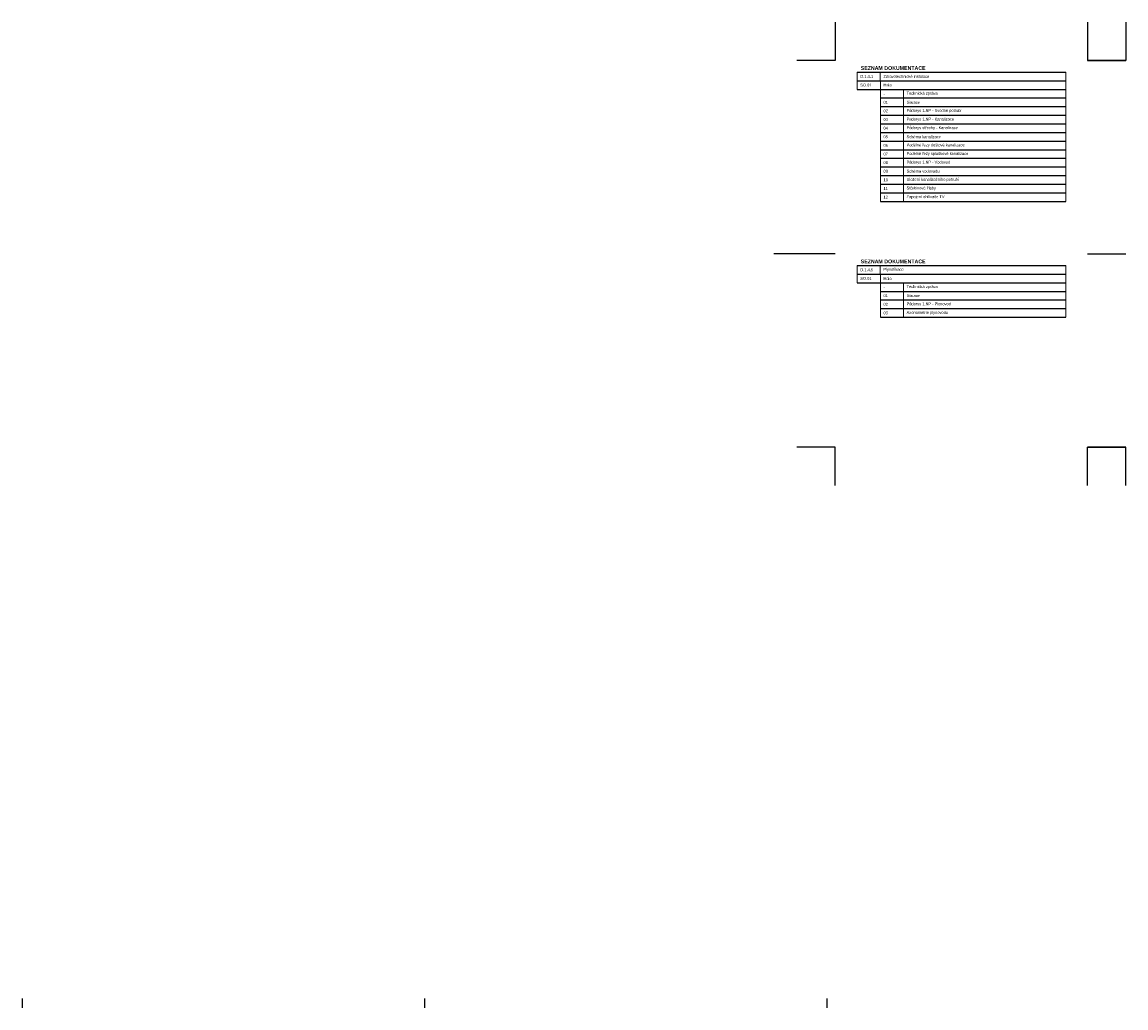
# Paper-space layout 'rozpisky' of a CAD drawing. Header units: millimetres. Extents: x -418 to 842, y -294 to 1191.
# Tile 1 of 3: x -418 to 158, y -289 to 226. Entities that reach past the tile are written whole.
import ezdxf

# ---------------------------------------------------------------- set-up
doc = ezdxf.new("R2010")
doc.units = ezdxf.units.MM
doc.header["$LTSCALE"] = 10
doc.layers.add('netisk', color=30, linetype='Continuous', plot=False)
doc.layers.add('text', color=6, linetype='Continuous', lineweight=9)
doc.styles.add('laplan N', font='txt')

# ---------------------------------------------------------------- blocks, each defined once
blk = doc.blocks.new('*U6')
for points in [[(654.43, 72.65), (654.43, 67.65)], [(864.43, 72.65), (864.43, 67.65)], [(1074.43, 72.65), (1074.43, 67.65)]]:
    blk.add_lwpolyline(points)
blk = doc.blocks.new('*T545')
at = {"layer": 'Defpoints', "color": 8, "linetype": 'ByBlock', "lineweight": 0}
for p, q in [((0, 0), (0, -4.5)), ((12.06, 0), (12.06, -4.5)), ((108.8, 0), (108.8, -4.5))]:
    blk.add_line(p, q, dxfattribs=at)
at = {"layer": 'text', "color": 0, "lineweight": -2}
for p, q in [((0, 0), (108.8, 0)), ((0, -4.5), (108.8, -4.5))]:
    blk.add_line(p, q, dxfattribs=at)
at = {"layer": 'text', "color": 6, "insert": (1.61, -2.25), "char_height": 1.5, "width": 8.8467, "attachment_point": 4, "style": 'laplan N'}
blk.add_mtext('{\\C7;D.1.4.1}', dxfattribs=at)
at = {"layer": 'text', "color": 7, "insert": (13.67, -2.25), "char_height": 1.5, "width": 93.515, "attachment_point": 4, "style": 'laplan N'}
blk.add_mtext('Zdravotechnické instalace', dxfattribs=at)
blk = doc.blocks.new('*T546')
at = {"layer": 'Defpoints', "color": 8, "linetype": 'ByBlock', "lineweight": 0}
for p, q in [((0, 0), (0, -4.5)), ((12.09, 0), (12.09, -4.5)), ((108.83, 0), (108.83, -4.5))]:
    blk.add_line(p, q, dxfattribs=at)
at = {"layer": 'text', "color": 0, "lineweight": -2}
for p, q in [((0, 0), (108.83, 0)), ((0, -4.5), (108.83, -4.5))]:
    blk.add_line(p, q, dxfattribs=at)
at = {"layer": 'text', "color": 7, "char_height": 1.5, "attachment_point": 4, "style": 'laplan N'}
for s, insert, width in [('SO.01', (1.61, -2.25), 8.877), ('Hala', (13.7, -2.25), 93.515)]:
    blk.add_mtext(s, dxfattribs=dict(at, insert=insert, width=width))
blk = doc.blocks.new('*T625')
at = {"layer": 'Defpoints', "color": 8, "linetype": 'ByBlock', "lineweight": 0}
for p, q in [((0, 0), (0, -4.5)), ((12.06, 0), (12.06, -4.5)), ((108.8, 0), (108.8, -4.5))]:
    blk.add_line(p, q, dxfattribs=at)
at = {"layer": 'text', "color": 0, "lineweight": -2}
for p, q in [((0, 0), (108.8, 0)), ((0, -4.5), (108.8, -4.5))]:
    blk.add_line(p, q, dxfattribs=at)
at = {"layer": 'text', "color": 6, "insert": (1.61, -2.25), "char_height": 1.5, "width": 8.8467, "attachment_point": 4, "style": 'laplan N'}
blk.add_mtext('{\\C7;D.1.4.5}', dxfattribs=at)
at = {"layer": 'text', "color": 7, "insert": (13.67, -2.25), "char_height": 1.5, "width": 93.515, "attachment_point": 4, "style": 'laplan N'}
blk.add_mtext('Plynofikace', dxfattribs=at)
blk = doc.blocks.new('*T626')
at = {"layer": 'Defpoints', "color": 8, "linetype": 'ByBlock', "lineweight": 0}
for p, q in [((0, 0), (0, -4.5)), ((12.09, 0), (12.09, -4.5)), ((108.83, 0), (108.83, -4.5))]:
    blk.add_line(p, q, dxfattribs=at)
at = {"layer": 'text', "color": 0, "lineweight": -2}
for p, q in [((0, 0), (108.83, 0)), ((0, -4.5), (108.83, -4.5))]:
    blk.add_line(p, q, dxfattribs=at)
at = {"layer": 'text', "color": 7, "char_height": 1.5, "attachment_point": 4, "style": 'laplan N'}
for s, insert, width in [('SO.01', (1.61, -2.25), 8.877), ('Hala', (13.7, -2.25), 93.515)]:
    blk.add_mtext(s, dxfattribs=dict(at, insert=insert, width=width))
blk = doc.blocks.new('*T635')
at = {"layer": 'Defpoints', "color": 8, "linetype": 'ByBlock', "lineweight": 0}
for p, q in [((0, 0), (0, -58.55)), ((12.06, 0), (12.06, -58.55)), ((96.73, 0), (96.73, -58.55))]:
    blk.add_line(p, q, dxfattribs=at)
at = {"layer": 'text', "color": 0, "lineweight": -2}
for p, q in [((0, 0), (96.73, 0)), ((0, -4.5), (96.73, -4.5)), ((0, -9), (96.73, -9)), ((0, -13.5), (96.73, -13.5)), ((0, -18), (96.73, -18)), ((0, -22.5), (96.73, -22.5)), ((0, -27), (96.73, -27)), ((0, -31.5), (96.73, -31.5)), ((0, -36), (96.73, -36)), ((0, -40.5), (96.73, -40.5)), ((0, -45), (96.73, -45)), ((0, -49.5), (96.73, -49.5)), ((0, -54.03), (96.73, -54.03)), ((0, -58.55), (96.73, -58.55))]:
    blk.add_line(p, q, dxfattribs=at)
at = {"layer": 'text', "color": 7, "char_height": 1.5, "attachment_point": 4, "style": 'laplan N'}
for s, insert, width in [('-', (1.61, -2.25), 8.8467), ('Technická zpráva', (13.67, -2.25), 81.4515), ('Situace', (13.67, -6.75), 81.4515), ('01', (1.61, -6.75), 8.8467), ('02', (1.61, -11.25), 8.8467), ('Půdorys 1.NP - Svodné potrubí', (13.67, -11.25), 81.4515), ('03', (1.61, -15.75), 8.8467), ('Půdorys 1.NP - Kanalizace', (13.67, -15.75), 81.4515), ('04', (1.61, -20.25), 8.8467), ('Půdorys střechy - Kanalizace', (13.67, -20.25), 81.4515), ('05', (1.61, -24.75), 8.8467), ('06', (1.61, -29.25), 8.8467), ('Schéma kanalizace', (13.67, -24.75), 81.4515), ('Podélné řezy deštové kanalizace', (13.67, -29.25), 81.4515), ('07', (1.61, -33.75), 8.8467), ('Podélné řezy splaškové kanalizace', (13.67, -33.75), 81.4515), ('08', (1.61, -38.25), 8.8467), ('Půdorys 1.NP - Vodovod', (13.67, -38.25), 81.4515), ('09', (1.61, -42.75), 8.8467), ('Schéma vodovodu', (13.67, -42.75), 81.4515), ('Uložení kanalizačního potrubí', (13.67, -47.25), 81.4515), ('10', (1.61, -47.25), 8.8467), ('11', (1.61, -51.76), 8.8467), ('Štěrbinové žlaby', (13.67, -51.76), 81.4515), ('12', (1.61, -56.29), 8.8467), ('Zapojení ohřívače TV', (13.67, -56.29), 81.4515)]:
    blk.add_mtext(s, dxfattribs=dict(at, insert=insert, width=width))
blk = doc.blocks.new('*T1174')
at = {"layer": 'Defpoints', "color": 8, "linetype": 'ByBlock', "lineweight": 0}
for p, q in [((0, 0), (0, -18)), ((12.06, 0), (12.06, -18)), ((96.73, 0), (96.73, -18))]:
    blk.add_line(p, q, dxfattribs=at)
at = {"layer": 'text', "color": 0, "lineweight": -2}
for p, q in [((0, 0), (96.73, 0)), ((0, -4.5), (96.73, -4.5)), ((0, -9), (96.73, -9)), ((0, -13.5), (96.73, -13.5)), ((0, -18), (96.73, -18))]:
    blk.add_line(p, q, dxfattribs=at)
at = {"layer": 'text', "color": 7, "char_height": 1.5, "attachment_point": 4, "style": 'laplan N'}
for s, insert, width in [('-', (1.61, -2.25), 8.8467), ('Technická zpráva', (13.67, -2.25), 81.4515), ('Situace', (13.67, -6.75), 81.4515), ('01', (1.61, -6.75), 8.8467), ('02', (1.61, -11.25), 8.8467), ('Půdorys 1.NP - Plynovod', (13.67, -11.25), 81.4515), ('03', (1.61, -15.75), 8.8467), ('Axonometrie plynovodu', (13.67, -15.75), 81.4515)]:
    blk.add_mtext(s, dxfattribs=dict(at, insert=insert, width=width))

psp = doc.layouts.new('rozpisky')

# ---------------------------------------------------------------- linework, layer by layer
at = {"layer": 'netisk', "color": 7}
for points in [[(6.53, 225.98), (6.53, 205.98), (-13.47, 205.98)], [(158.23, 225.98), (158.23, 205.98), (138.23, 205.98)], [(138.23, 225.98), (138.23, 205.98), (158.23, 205.98)], [(6.53, 105), (-25.46, 105)], [(138.23, 105), (158.23, 105)], [(6.53, -15.99), (6.53, 4.01), (-13.47, 4.01)], [(158.23, -15.99), (158.23, 4.01), (138.23, 4.01)], [(138.23, -15.99), (138.23, 4.01), (158.23, 4.01)]]:
    psp.add_lwpolyline(points, dxfattribs=at)
at = {"layer": 'text', "lineweight": 5}
for points in [[(6.53, 225.98), (6.53, 205.98), (-13.47, 205.98)], [(158.23, 225.98), (158.23, 205.98), (138.23, 205.98)], [(138.23, 225.98), (138.23, 205.98), (158.23, 205.98)], [(6.53, 105), (-25.46, 105)], [(6.53, -15.99), (6.53, 4.01), (-13.47, 4.01)], [(158.23, -15.99), (158.23, 4.01), (138.23, 4.01)], [(138.23, -15.99), (138.23, 4.01), (158.23, 4.01)]]:
    psp.add_lwpolyline(points, dxfattribs=at)

# ---------------------------------------------------------------- block references
for name, p in [('*U6', (-1072.36, -356.54)), ('*T545', (17.98, 199.83)), ('*T546', (17.98, 195.33)), ('*T635', (30.08, 190.83)), ('*T625', (17.98, 98.84)), ('*T626', (17.98, 94.34)), ('*T1174', (30.08, 89.84))]:
    psp.add_blockref(name, p)

# ---------------------------------------------------------------- texts
at = {"layer": 'text', "color": 7, "char_height": 1.9795, "attachment_point": 1, "style": 'laplan N'}
for insert in [(19.81, 202.96), (19.81, 101.97)]:
    psp.add_mtext_dynamic_manual_height_columns('{\\fMaison Neue|b1|i0|c238|p34;SEZNAM DOKUMENTACE}', width=5545.8154, gutter_width=500, heights=[0], dxfattribs=dict(at, insert=insert))

doc.saveas('drawing.dxf')
